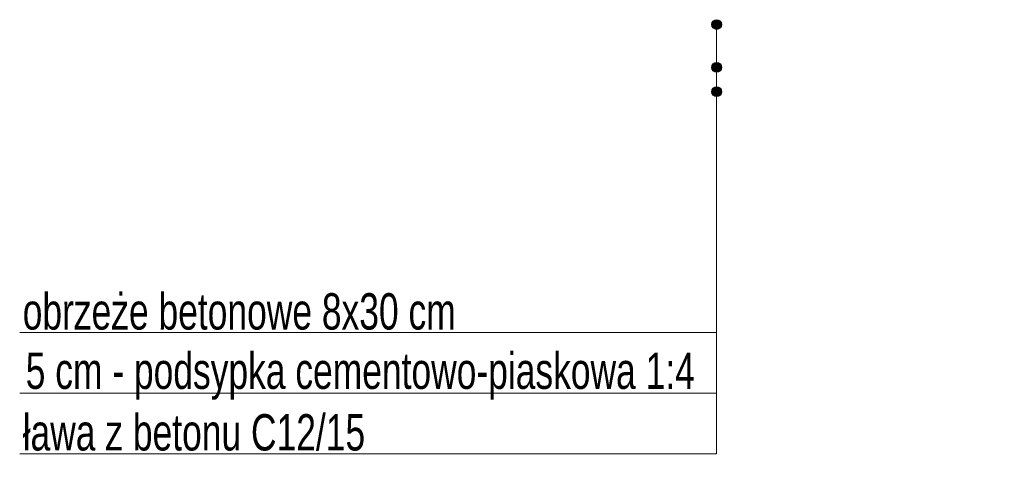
# Model space of a CAD drawing. Extents: x 1619 to 1766, y 1450 to 1506.
# Tile 1 of 19: x 1619.41 to 1622.66, y 1504.69 to 1506.14. Entities that reach past the tile are written whole.
import ezdxf

# ---------------------------------------------------------------- set-up
doc = ezdxf.new("R2010")
doc.units = 0
doc.layers.get('0').update_dxf_attribs({"lineweight": 9})
doc.layers.add('_STR_wymiary', color=7, linetype='Continuous', lineweight=18)
doc.styles.add('STR_Arial', font='arialnarrow.ttf', dxfattribs={"width": 0.85})

# ---------------------------------------------------------------- blocks, each defined once
blk = doc.blocks.new('popopo')
at = {"layer": '_STR_wymiary', "lineweight": 30}
h = blk.add_hatch(color=256, dxfattribs=at)
h.dxf.hatch_style = 1
edge = h.paths.add_edge_path()
edge.add_arc((0, 0), 0.016, 0, 360)
blk.add_circle((0, 0), 0.016, dxfattribs=at)

msp = doc.modelspace()

# ---------------------------------------------------------------- linework, layer by layer
at = {"layer": '_STR_wymiary', "lineweight": 15}
for points in [[(1621.7108, 1504.7099), (1621.7108, 1506.1278)], [(1619.4108, 1505.1099), (1619.4108, 1505.1099), (1621.7108, 1505.1099)], [(1619.4108, 1504.9099), (1619.4108, 1504.9099), (1621.7108, 1504.9099)], [(1619.4108, 1504.7099), (1619.4108, 1504.7099), (1621.7108, 1504.7099)]]:
    msp.add_lwpolyline(points, dxfattribs=at)

# ---------------------------------------------------------------- block references
at = {"layer": '_STR_wymiary', "color": 1, "lineweight": 30}
for p in [(1621.7108, 1506.1278), (1621.7108, 1505.9862), (1621.7108, 1505.9058)]:
    msp.add_blockref('popopo', p, dxfattribs=at)

# ---------------------------------------------------------------- texts
at = {"lineweight": 18, "char_height": 0.12, "attachment_point": 1, "style": 'STR_Arial'}
for s, insert, width in [('obrzeże betonowe 8x30 cm', (1619.4207, 1505.2401), 4.638791), ('5 cm - podsypka cementowo-piaskowa 1:4', (1619.4307, 1505.0441), 4.638791), ('{\\A1;ława z betonu C12/15}', (1619.4206, 1504.8406), 4.269026)]:
    msp.add_mtext(s, dxfattribs=dict(at, insert=insert, width=width))

doc.saveas('drawing.dxf')
